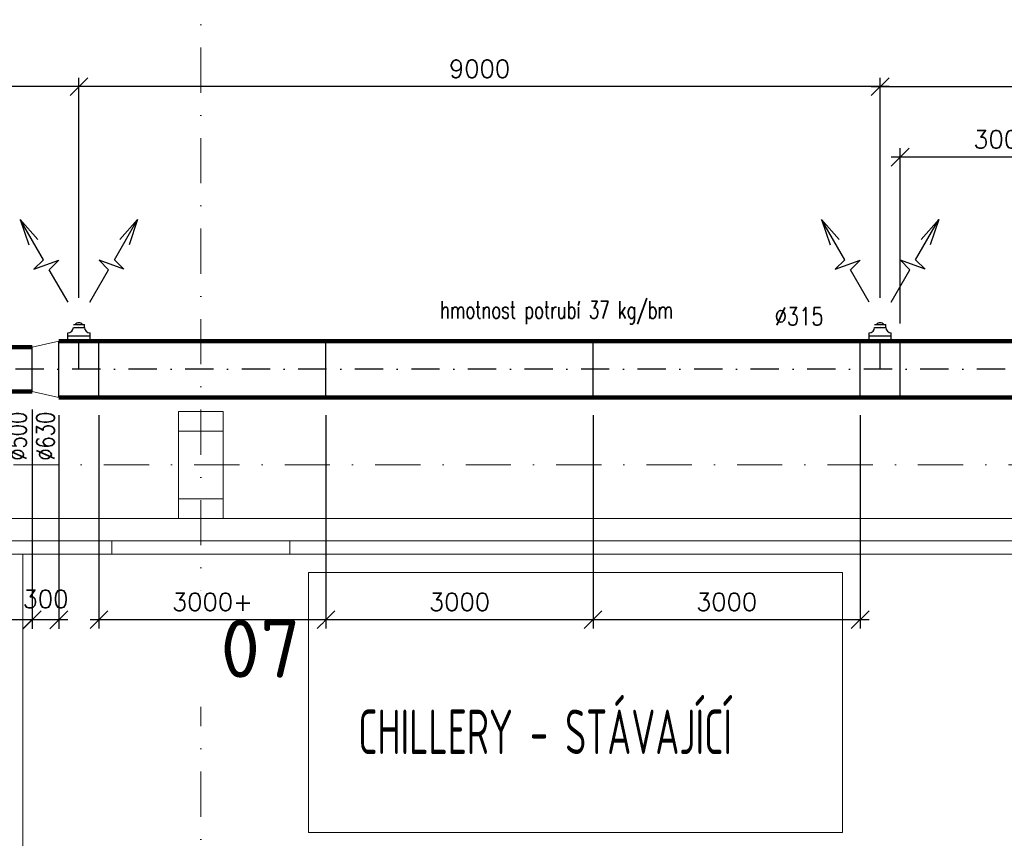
# Model space of a CAD drawing. Header units: millimetres. Extents: x -746391 to 410178, y -169697 to 100555.
# Tile 92 of 179: x 63965 to 75024, y -4191 to 4999. Entities that reach past the tile are written whole.
import ezdxf
from ezdxf.enums import TextEntityAlignment as Align

# ---------------------------------------------------------------- set-up
doc = ezdxf.new("R2010")
doc.units = ezdxf.units.MM
for name, pattern in [('CENTERX2', [101.6, 63.5, -12.7, 12.7, -12.7]), ('DASHDOT', [25.4, 12.7, -6.35, 0, -6.35]), ('ČERCHOVANÁ', [25.4, 12.7, -6.35, 0, -6.35])]:
    doc.linetypes.add(name, pattern=pattern)
doc.layers.get('0').update_dxf_attribs({"color": 9})
doc.layers.get('Defpoints').update_dxf_attribs({"color": 9})
for name, color, linetype, lineweight in [('A99_N_kce-rez-sil', 9, 'Continuous', 18), ('A99_N_osy', 9, 'CENTERX2', 9), ('A99_N_txt-popis-200', 9, 'Continuous', 5), ('A99_S_kce-pohl', 9, 'Continuous', 5), ('A99_S_kce-rez-ten', 9, 'Continuous', 9), ('A99_S_sloupy', 9, 'Continuous', 5), ('VZT-KOTY', 2, 'Continuous', 25)]:
    doc.layers.add(name, color=color, linetype=linetype, lineweight=lineweight)
for name, color, linetype in [('VZT-KÓTY', 2, 'Continuous'), ('VZT-PŘÍOD-OSY', 1, 'ČERCHOVANÁ'), ('VZT-PŘÍVOD-VÝKON', 2, 'Continuous'), ('VZT-PŘÍVOD-ZAŘÍZENÍ', 3, 'Continuous')]:
    doc.layers.add(name, color=color, linetype=linetype)
doc.styles.add('A99_popis', font='isocpeur.ttf')
doc.styles.add('ad_popis 100', font='isocpeur.ttf', dxfattribs={"height": 200})
doc.styles.add('RomanS', font='romans.shx')
doc.linetypes.add('HRANICE1', pattern='A,6.35,-2.54,[133,ltypeshp.shx,S=2.54,R=0,X=-2.54,Y=0],-2.54,25.4', length=36.83)
doc.dimstyles.new('VZT100', dxfattribs={"dimscale": 100, "dimtxt": 2, "dimasz": 2, "dimexe": 1, "dimexo": 2, "dimgap": 1, "dimtad": 1, "dimtoh": 1, "dimdec": 0, "dimzin": 0, "dimdsep": 46, "dimtxsty": 'RomanS', "dimblk": 'OBLIQUE', "dimcen": 1, "dimdle": 1, "dimclrd": 256, "dimclre": 256, "dimclrt": 256, "dimadec": 0, "dimazin": 0, "dimtfac": 1, "dimtdec": 0, "dimtmove": 2, "dimatfit": 3, "dimldrblk": 'OBLIQUE', "dimfxl": 1, "dimtolj": 1, "dimtzin": 0, "dimarcsym": 0})

# ---------------------------------------------------------------- blocks, each defined once
blk = doc.blocks.new('_Oblique')
at = {"color": 0, "linetype": 'ByBlock', "lineweight": -2}
blk.add_line((-0.5, -0.5), (0.5, 0.5), dxfattribs=at)
blk = doc.blocks.new('*D1623')
at = {"layer": 'Defpoints', "color": 0, "linetype": 'Continuous', "lineweight": 18, "ltscale": 0.5, "transparency": 16777216}
for p in [(73855, 3456), (73855, 1389), (76405, 1389)]:
    blk.add_point(p, dxfattribs=at)
at = {"layer": 'VZT-KÓTY', "linetype": 'Continuous', "lineweight": -2, "ltscale": 0.5, "transparency": 16777216}
for p, q in [((73855, 1589), (73855, 3556)), ((76405, 1589), (76405, 3556)), ((76505, 3456), (73755, 3456))]:
    blk.add_line(p, q, dxfattribs=at)
at = {"layer": 'VZT-KÓTY', "linetype": 'Continuous', "lineweight": -2, "ltscale": 0.5, "transparency": 16777216, "xscale": 200, "yscale": 200, "zscale": 200, "rotation": 180}
blk.add_blockref('_Oblique', (73855, 3456), dxfattribs=at)
at = {"layer": 'VZT-KÓTY', "linetype": 'Continuous', "lineweight": -2, "ltscale": 0.5, "transparency": 16777216, "xscale": 200, "yscale": 200, "zscale": 200}
blk.add_blockref('_Oblique', (76405, 3456), dxfattribs=at)
at = {"layer": 'VZT-KÓTY', "linetype": 'Continuous', "lineweight": 18, "ltscale": 0.5, "transparency": 16777216, "insert": (75130, 3656), "char_height": 200, "attachment_point": 5, "style": 'RomanS'}
blk.add_mtext('\\A1;3000+', dxfattribs=at)
blk = doc.blocks.new('*D1625')
at = {"layer": 'Defpoints', "color": 0, "linetype": 'Continuous', "lineweight": 18, "ltscale": 0.5, "transparency": 16777216}
for p in [(70405, 759), (73405, 759), (70405, -1737.546794)]:
    blk.add_point(p, dxfattribs=at)
at = {"layer": 'VZT-KÓTY', "linetype": 'Continuous', "lineweight": -2, "ltscale": 0.5, "transparency": 16777216}
for p, q in [((70405, 559), (70405, -1837.546794)), ((73405, 559), (73405, -1837.546794)), ((73505, -1737.546794), (70305, -1737.546794))]:
    blk.add_line(p, q, dxfattribs=at)
at = {"layer": 'VZT-KÓTY', "linetype": 'Continuous', "lineweight": -2, "ltscale": 0.5, "transparency": 16777216, "xscale": 200, "yscale": 200, "zscale": 200, "rotation": 180}
blk.add_blockref('_Oblique', (70405, -1737.546794), dxfattribs=at)
at = {"layer": 'VZT-KÓTY', "linetype": 'Continuous', "lineweight": -2, "ltscale": 0.5, "transparency": 16777216, "xscale": 200, "yscale": 200, "zscale": 200}
blk.add_blockref('_Oblique', (73405, -1737.546794), dxfattribs=at)
at = {"layer": 'VZT-KÓTY', "linetype": 'Continuous', "lineweight": 18, "ltscale": 0.5, "transparency": 16777216, "insert": (71905, -1537.546794), "char_height": 200, "attachment_point": 5, "style": 'RomanS'}
blk.add_mtext('\\A1;3000', dxfattribs=at)
blk = doc.blocks.new('*D1626')
at = {"layer": 'Defpoints', "color": 0, "linetype": 'Continuous', "lineweight": 18, "ltscale": 0.5, "transparency": 16777216}
for p in [(67405, 759), (70405, 759), (67405, -1737.546794)]:
    blk.add_point(p, dxfattribs=at)
at = {"layer": 'VZT-KÓTY', "linetype": 'Continuous', "lineweight": -2, "ltscale": 0.5, "transparency": 16777216}
for p, q in [((67405, 559), (67405, -1837.546794)), ((70405, 559), (70405, -1837.546794)), ((70505, -1737.546794), (67305, -1737.546794))]:
    blk.add_line(p, q, dxfattribs=at)
at = {"layer": 'VZT-KÓTY', "linetype": 'Continuous', "lineweight": -2, "ltscale": 0.5, "transparency": 16777216, "xscale": 200, "yscale": 200, "zscale": 200, "rotation": 180}
blk.add_blockref('_Oblique', (67405, -1737.546794), dxfattribs=at)
at = {"layer": 'VZT-KÓTY', "linetype": 'Continuous', "lineweight": -2, "ltscale": 0.5, "transparency": 16777216, "xscale": 200, "yscale": 200, "zscale": 200}
blk.add_blockref('_Oblique', (70405, -1737.546794), dxfattribs=at)
at = {"layer": 'VZT-KÓTY', "linetype": 'Continuous', "lineweight": 18, "ltscale": 0.5, "transparency": 16777216, "insert": (68905, -1537.546794), "char_height": 200, "attachment_point": 5, "style": 'RomanS'}
blk.add_mtext('\\A1;3000', dxfattribs=at)
blk = doc.blocks.new('*D1627')
at = {"layer": 'Defpoints', "color": 0, "linetype": 'Continuous', "lineweight": 18, "ltscale": 0.5, "transparency": 16777216}
for p in [(64855, 759), (67405, 759), (64855, -1737.546794)]:
    blk.add_point(p, dxfattribs=at)
at = {"layer": 'VZT-KÓTY', "linetype": 'Continuous', "lineweight": -2, "ltscale": 0.5, "transparency": 16777216}
for p, q in [((64855, 559), (64855, -1837.546794)), ((67405, 559), (67405, -1837.546794)), ((67505, -1737.546794), (64755, -1737.546794))]:
    blk.add_line(p, q, dxfattribs=at)
at = {"layer": 'VZT-KÓTY', "linetype": 'Continuous', "lineweight": -2, "ltscale": 0.5, "transparency": 16777216, "xscale": 200, "yscale": 200, "zscale": 200, "rotation": 180}
blk.add_blockref('_Oblique', (64855, -1737.546794), dxfattribs=at)
at = {"layer": 'VZT-KÓTY', "linetype": 'Continuous', "lineweight": -2, "ltscale": 0.5, "transparency": 16777216, "xscale": 200, "yscale": 200, "zscale": 200}
blk.add_blockref('_Oblique', (67405, -1737.546794), dxfattribs=at)
at = {"layer": 'VZT-KÓTY', "linetype": 'Continuous', "lineweight": 18, "ltscale": 0.5, "transparency": 16777216, "insert": (66130, -1537.546794), "char_height": 200, "attachment_point": 5, "style": 'RomanS'}
blk.add_mtext('\\A1;3000+', dxfattribs=at)
blk = doc.blocks.new('*D1628')
at = {"layer": 'Defpoints', "color": 0, "linetype": 'Continuous', "lineweight": 18, "ltscale": 0.5, "transparency": 16777216}
for p in [(64105, 824), (64405, 759), (64105, -1738)]:
    blk.add_point(p, dxfattribs=at)
at = {"layer": 'VZT-KÓTY', "linetype": 'Continuous', "lineweight": -2, "ltscale": 0.5, "transparency": 16777216}
for p, q in [((64105, 624), (64105, -1838)), ((64405, 559), (64405, -1838)), ((64505, -1738), (64005, -1738))]:
    blk.add_line(p, q, dxfattribs=at)
at = {"layer": 'VZT-KÓTY', "linetype": 'Continuous', "lineweight": -2, "ltscale": 0.5, "transparency": 16777216, "xscale": 200, "yscale": 200, "zscale": 200, "rotation": 180}
blk.add_blockref('_Oblique', (64105, -1738), dxfattribs=at)
at = {"layer": 'VZT-KÓTY', "linetype": 'Continuous', "lineweight": -2, "ltscale": 0.5, "transparency": 16777216, "xscale": 200, "yscale": 200, "zscale": 200}
blk.add_blockref('_Oblique', (64405, -1738), dxfattribs=at)
at = {"layer": 'VZT-KÓTY', "linetype": 'Continuous', "lineweight": 18, "ltscale": 0.5, "transparency": 16777216, "insert": (64255, -1505), "char_height": 200, "attachment_point": 5, "style": 'RomanS'}
blk.add_mtext('\\A1;300', dxfattribs=at)
blk = doc.blocks.new('*D1629')
at = {"layer": 'Defpoints', "color": 0, "linetype": 'Continuous', "lineweight": 18, "ltscale": 0.5, "transparency": 16777216}
for p in [(61105, 824), (64105, 824), (61105, -1737.546794)]:
    blk.add_point(p, dxfattribs=at)
at = {"layer": 'VZT-KÓTY', "linetype": 'Continuous', "lineweight": -2, "ltscale": 0.5, "transparency": 16777216}
for p, q in [((61105, 624), (61105, -1837.546794)), ((64105, 624), (64105, -1837.546794)), ((64205, -1737.546794), (61005, -1737.546794))]:
    blk.add_line(p, q, dxfattribs=at)
at = {"layer": 'VZT-KÓTY', "linetype": 'Continuous', "lineweight": -2, "ltscale": 0.5, "transparency": 16777216, "xscale": 200, "yscale": 200, "zscale": 200, "rotation": 180}
blk.add_blockref('_Oblique', (61105, -1737.546794), dxfattribs=at)
at = {"layer": 'VZT-KÓTY', "linetype": 'Continuous', "lineweight": -2, "ltscale": 0.5, "transparency": 16777216, "xscale": 200, "yscale": 200, "zscale": 200}
blk.add_blockref('_Oblique', (64105, -1737.546794), dxfattribs=at)
at = {"layer": 'VZT-KÓTY', "linetype": 'Continuous', "lineweight": 18, "ltscale": 0.5, "transparency": 16777216, "insert": (62605, -1537.546794), "char_height": 200, "attachment_point": 5, "style": 'RomanS'}
blk.add_mtext('\\A1;3000', dxfattribs=at)
blk = doc.blocks.new('*D1859')
at = {"layer": 'Defpoints', "color": 0, "linetype": 'Continuous', "lineweight": 18, "ltscale": 0.5, "transparency": 16777216}
for p in [(64630, 4248), (64630, 1675), (73630, 1675)]:
    blk.add_point(p, dxfattribs=at)
at = {"layer": 'VZT-KOTY', "linetype": 'Continuous', "lineweight": -2, "ltscale": 0.5, "transparency": 16777216}
for p, q in [((64630, 1875), (64630, 4348)), ((73630, 1875), (73630, 4348)), ((73730, 4248), (64530, 4248))]:
    blk.add_line(p, q, dxfattribs=at)
at = {"layer": 'VZT-KOTY', "linetype": 'Continuous', "lineweight": -2, "ltscale": 0.5, "transparency": 16777216, "xscale": 200, "yscale": 200, "zscale": 200, "rotation": 180}
blk.add_blockref('_Oblique', (64630, 4248), dxfattribs=at)
at = {"layer": 'VZT-KOTY', "linetype": 'Continuous', "lineweight": -2, "ltscale": 0.5, "transparency": 16777216, "xscale": 200, "yscale": 200, "zscale": 200}
blk.add_blockref('_Oblique', (73630, 4248), dxfattribs=at)
at = {"layer": 'VZT-KOTY', "linetype": 'Continuous', "lineweight": 18, "ltscale": 0.5, "transparency": 16777216, "insert": (69130, 4448), "char_height": 200, "attachment_point": 5, "style": 'RomanS'}
blk.add_mtext('\\A1;9000', dxfattribs=at)
blk = doc.blocks.new('*D1860')
at = {"layer": 'Defpoints', "color": 0, "linetype": 'Continuous', "lineweight": 18, "ltscale": 0.5, "transparency": 16777216}
for p in [(55630, 4248), (64630, 1675), (55630, 1610)]:
    blk.add_point(p, dxfattribs=at)
at = {"layer": 'VZT-KOTY', "linetype": 'Continuous', "lineweight": -2, "ltscale": 0.5, "transparency": 16777216}
for p, q in [((55630, 1810), (55630, 4348)), ((64630, 1875), (64630, 4348)), ((64730, 4248), (55530, 4248))]:
    blk.add_line(p, q, dxfattribs=at)
at = {"layer": 'VZT-KOTY', "linetype": 'Continuous', "lineweight": -2, "ltscale": 0.5, "transparency": 16777216, "xscale": 200, "yscale": 200, "zscale": 200, "rotation": 180}
blk.add_blockref('_Oblique', (55630, 4248), dxfattribs=at)
at = {"layer": 'VZT-KOTY', "linetype": 'Continuous', "lineweight": -2, "ltscale": 0.5, "transparency": 16777216, "xscale": 200, "yscale": 200, "zscale": 200}
blk.add_blockref('_Oblique', (64630, 4248), dxfattribs=at)
at = {"layer": 'VZT-KOTY', "linetype": 'Continuous', "lineweight": 18, "ltscale": 0.5, "transparency": 16777216, "insert": (60130, 4448), "char_height": 200, "attachment_point": 5, "style": 'RomanS'}
blk.add_mtext('\\A1;9000', dxfattribs=at)
blk = doc.blocks.new('*D1872')
at = {"layer": 'Defpoints', "color": 0, "linetype": 'Continuous', "lineweight": 18, "ltscale": 0.5, "transparency": 16777216}
for p in [(82630, 4248), (73630, 1675), (82630, 1675)]:
    blk.add_point(p, dxfattribs=at)
at = {"layer": 'VZT-KOTY', "linetype": 'Continuous', "lineweight": -2, "ltscale": 0.5, "transparency": 16777216}
for p, q in [((73630, 1875), (73630, 4348)), ((82630, 1875), (82630, 4348)), ((73530, 4248), (82730, 4248))]:
    blk.add_line(p, q, dxfattribs=at)
at = {"layer": 'VZT-KOTY', "linetype": 'Continuous', "lineweight": -2, "ltscale": 0.5, "transparency": 16777216, "xscale": 200, "yscale": 200, "zscale": 200, "rotation": 180}
blk.add_blockref('_Oblique', (73630, 4248), dxfattribs=at)
at = {"layer": 'VZT-KOTY', "linetype": 'Continuous', "lineweight": -2, "ltscale": 0.5, "transparency": 16777216, "xscale": 200, "yscale": 200, "zscale": 200}
blk.add_blockref('_Oblique', (82630, 4248), dxfattribs=at)
at = {"layer": 'VZT-KOTY', "linetype": 'Continuous', "lineweight": 18, "ltscale": 0.5, "transparency": 16777216, "insert": (78130, 4448), "char_height": 200, "attachment_point": 5, "style": 'RomanS'}
blk.add_mtext('\\A1;9000', dxfattribs=at)

msp = doc.modelspace()

# ---------------------------------------------------------------- linework, layer by layer
at = {"layer": 'A99_N_kce-rez-sil', "linetype": 'Continuous'}
for p, q in [((65000, -850), (65000, -1000)), ((67000, -850), (67000, -1000))]:
    msp.add_line(p, q, dxfattribs=at)
for points in [[(65000, -850), (55000, -850)], [(65000, -850), (67000, -850)], [(77000, -850), (67000, -850)], [(65000, -1000), (55000, -1000)], [(65000, -1000), (67000, -1000)], [(77000, -1000), (67000, -1000)]]:
    msp.add_lwpolyline(points, dxfattribs=at)
at = {"layer": 'A99_N_osy', "linetype": 'DASHDOT', "ltscale": 40}
for p, q in [((66000, 100200), (66000, -5085)), ((187349.6, 0), (-3600, 0))]:
    msp.add_line(p, q, dxfattribs=at)
at = {"layer": 'A99_S_kce-pohl'}
for p, q in [((54250, -600), (65750, -600)), ((66250, -600), (77750, -600))]:
    msp.add_line(p, q, dxfattribs=at)
at = {"layer": 'A99_S_sloupy', "linetype": 'Continuous', "ltscale": 2}
msp.add_lwpolyline([(66250, -600), (65750, -600), (65750, 600), (66250, 600)], close=True, dxfattribs=at)
at = {"layer": 'A99_S_sloupy', "linetype": 'Continuous', "lineweight": 20, "ltscale": 2}
for points in [[(66250, 600), (65750, 600), (65750, 380), (66250, 380)], [(66250, -600), (65750, -600), (65750, -380), (66250, -380)]]:
    msp.add_lwpolyline(points, close=True, dxfattribs=at)
at = {"layer": 'VZT-PŘÍOD-OSY', "ltscale": 25}
for p, q in [((64630, 1074), (64630, 1674.8)), ((73630, 1074), (73630, 1674.8)), ((88369.9, 1074), (10405, 1074))]:
    msp.add_line(p, q, dxfattribs=at)
at = {"layer": 'VZT-PŘÍVOD-VÝKON'}
for p, q in [((64231.7, 2305.2), (63971.7, 2755.6)), ((63971.7, 2755.6), (64168.6, 2531.5)), ((63971.8, 2756), (64067.4, 2473.4)), ((65028.3, 2305.2), (65288.3, 2755.6)), ((65288.3, 2755.6), (65091.4, 2531.5)), ((65288.2, 2756), (65192.6, 2473.4)), ((73231.7, 2305.2), (72971.7, 2755.6)), ((72971.7, 2755.6), (73168.6, 2531.5)), ((72971.8, 2756), (73067.4, 2473.4)), ((74028.3, 2305.2), (74288.3, 2755.6)), ((74288.3, 2755.6), (74091.4, 2531.5)), ((74288.2, 2756), (74192.6, 2473.4)), ((64231.7, 2305.2), (64124.6, 2198.1)), ((64124.6, 2198.1), (64403.7, 2299.7)), ((64296.7, 2192.7), (64403.7, 2299.7)), ((65135.4, 2198.1), (64856.3, 2299.7)), ((64963.3, 2192.7), (64856.3, 2299.7)), ((65028.3, 2305.2), (65135.4, 2198.1)), ((73231.7, 2305.2), (73124.6, 2198.1)), ((73124.6, 2198.1), (73403.7, 2299.7)), ((73296.7, 2192.7), (73403.7, 2299.7)), ((74135.4, 2198.1), (73856.3, 2299.7)), ((73963.3, 2192.7), (73856.3, 2299.7)), ((74028.3, 2305.2), (74135.4, 2198.1)), ((64507.9, 1826.7), (64296.7, 2192.7)), ((64752.1, 1826.7), (64963.3, 2192.7)), ((73507.9, 1826.7), (73296.7, 2192.7)), ((73752.1, 1826.7), (73963.3, 2192.7))]:
    msp.add_line(p, q, dxfattribs=at)
at = {"layer": 'VZT-PŘÍVOD-ZAŘÍZENÍ'}
for p, q in [((64567.5, 1576.5), (64692.5, 1576.5)), ((64692.5, 1545.3), (64692.5, 1576.5)), ((73567.5, 1576.5), (73692.5, 1576.5)), ((73692.5, 1545.3), (73692.5, 1576.5)), ((64505, 1389), (64505, 1482.8)), ((64505, 1451.5), (64755, 1451.5)), ((64567.5, 1545.3), (64692.5, 1545.3)), ((64755, 1389), (64755, 1482.8)), ((73505, 1389), (73505, 1482.8)), ((73505, 1451.5), (73755, 1451.5)), ((73567.5, 1545.3), (73692.5, 1545.3)), ((73755, 1389), (73755, 1482.8)), ((64405, 759), (64405, 1389)), ((64855, 759), (64855, 1389)), ((67405, 759), (67405, 1389)), ((70405, 759), (70405, 1389)), ((73405, 759), (73405, 1389)), ((73855, 759), (73855, 1389)), ((64105, 824), (64105, 1324))]:
    msp.add_line(p, q, dxfattribs=at)
at = {"layer": 'VZT-PŘÍVOD-ZAŘÍZENÍ', "linetype": 'Continuous', "lineweight": 18, "ltscale": 0.5}
for p, q in [((64105, 1324), (64405, 1389)), ((64105, 824), (64405, 759))]:
    msp.add_line(p, q, dxfattribs=at)
at = {"layer": 'VZT-PŘÍVOD-ZAŘÍZENÍ', "lineweight": 90}
for p, q in [((87469.9, 1389), (64405, 1389)), ((64105, 1324), (46405, 1324)), ((64105, 824), (46405, 824)), ((87469.9, 759), (64405, 759))]:
    msp.add_line(p, q, dxfattribs=at)
at = {"layer": 'VZT-PŘÍVOD-ZAŘÍZENÍ'}
for centre, radius, start, end in [((64630, 1545.3), 51.6, 37.27683, 142.72317), ((73630, 1545.3), 51.6, 37.27683, 142.72317), ((64505, 1545.3), 62.5, 270, 0), ((64755, 1545.3), 62.5, 180, 270), ((73505, 1545.3), 62.5, 270, 0), ((73755, 1545.3), 62.5, 180, 270)]:
    msp.add_arc(centre, radius, start, end, dxfattribs=at)

# ---------------------------------------------------------------- texts
at = {"layer": 'A99_N_txt-popis-200', "lineweight": 5, "ltscale": 5, "style": 'A99_popis', "width": 0.6}
msp.add_text('CHILLERY - STÁVAJÍCÍ', height=500, dxfattribs=at).set_placement((67767.6, -3245.5))
at = {"layer": 'VZT-KÓTY', "style": 'RomanS', "width": 0.8}
for s, rotation, p in [('%%C315', 0, (72444.2, 1568.6)), ('%%C500', 90, (64040.5, 48.4)), ('%%C630', 90, (64354.2, 48.4))]:
    msp.add_text(s, height=200, rotation=rotation, dxfattribs=at).set_placement(p)
at = {"layer": 'VZT-PŘÍVOD-VÝKON', "style": 'RomanS', "width": 0.7}
msp.add_text('hmotnost potrubí 37 kg/bm', height=193.375, dxfattribs=at).set_placement((69995.6, 1644.1), align=Align.CENTER)

# ---------------------------------------------------------------- dimensions: what is measured, and where the dimension line sits
at = {"layer": 'VZT-KOTY', "linetype": 'Continuous', "lineweight": 18, "ltscale": 0.5}
for base, p1, p2, picture, middle in [((55630, 4247.6), (64630, 1674.8), (55630, 1609.8), '*D1860', (60130, 4447.6)), ((64630, 4247.6), (73630, 1674.8), (64630, 1674.8), '*D1859', (69130, 4447.6)), ((82630, 4247.6), (73630, 1674.8), (82630, 1674.8), '*D1872', (78130, 4447.6))]:
    dim = msp.add_linear_dim(base=base, p1=p1, p2=p2, dimstyle='VZT100', dxfattribs=at)
    dim.commit()
    dim.dimension.update_dxf_attribs({"geometry": picture, "text_midpoint": middle})
at = {"layer": 'VZT-KÓTY', "linetype": 'Continuous', "lineweight": 18, "ltscale": 0.5}
dim = msp.add_linear_dim(base=(73855, 3455.9), p1=(76405, 1389), p2=(73855, 1389), text='3000+', dimstyle='VZT100', dxfattribs=at)
dim.commit()
dim.dimension.update_dxf_attribs({"geometry": '*D1623', "text_midpoint": (75130, 3655.9)})
for base, p1, p2, picture, middle in [((61105, -1737.5), (64105, 824), (61105, 824), '*D1629', (62605, -1537.5)), ((70405, -1737.5), (73405, 759), (70405, 759), '*D1625', (71905, -1537.5))]:
    dim = msp.add_linear_dim(base=base, p1=p1, p2=p2, dimstyle='VZT100', dxfattribs=at)
    dim.commit()
    dim.dimension.update_dxf_attribs({"geometry": picture, "text_midpoint": middle})
dim = msp.add_linear_dim(base=(64105, -1737.5), p1=(64405, 759), p2=(64105, 824), dimstyle='VZT100', dxfattribs=at)
dim.commit()
dim.dimension.update_dxf_attribs({"geometry": '*D1628', "text_midpoint": (64255, -1505.3), "dimtype": 160})

# ---------------------------------------------------------------- next in the draw order: texts
at = {"layer": 'A99_N_txt-popis-200', "lineweight": 0, "insert": (66220, -1737.5), "char_height": 650, "attachment_point": 1, "style": 'ad_popis 100', "bg_fill": 2}
msp.add_mtext_dynamic_manual_height_columns('07', width=832.5, gutter_width=1000, heights=[0], dxfattribs=at)

# ---------------------------------------------------------------- next in the draw order: linework, layer by layer
at = {"layer": 'A99_S_kce-pohl', "linetype": 'HRANICE1', "lineweight": 13, "ltscale": 10}
msp.add_lwpolyline([(64000, -1000), (64000, -4500), (137490, -4500), (137490, -1000)], dxfattribs=at)
at = {"layer": 'A99_S_kce-rez-ten', "color": 1, "linetype": 'Continuous', "lineweight": 5, "ltscale": 100}
msp.add_lwpolyline([(67210, -1205.2), (67210, -4127.5), (73207.6, -4127.5), (73207.6, -1205.2)], close=True, dxfattribs=at)

# ---------------------------------------------------------------- next in the draw order: dimensions: what is measured, and where the dimension line sits
at = {"layer": 'VZT-KÓTY', "linetype": 'Continuous', "lineweight": 18, "ltscale": 0.5}
dim = msp.add_linear_dim(base=(64855, -1737.5), p1=(67405, 759), p2=(64855, 759), text='3000+', dimstyle='VZT100', dxfattribs=at)
dim.commit()
dim.dimension.update_dxf_attribs({"geometry": '*D1627', "text_midpoint": (66130, -1537.5)})
dim = msp.add_linear_dim(base=(67405, -1737.5), p1=(70405, 759), p2=(67405, 759), dimstyle='VZT100', dxfattribs=at)
dim.commit()
dim.dimension.update_dxf_attribs({"geometry": '*D1626', "text_midpoint": (68905, -1537.5)})

doc.saveas('drawing.dxf')
